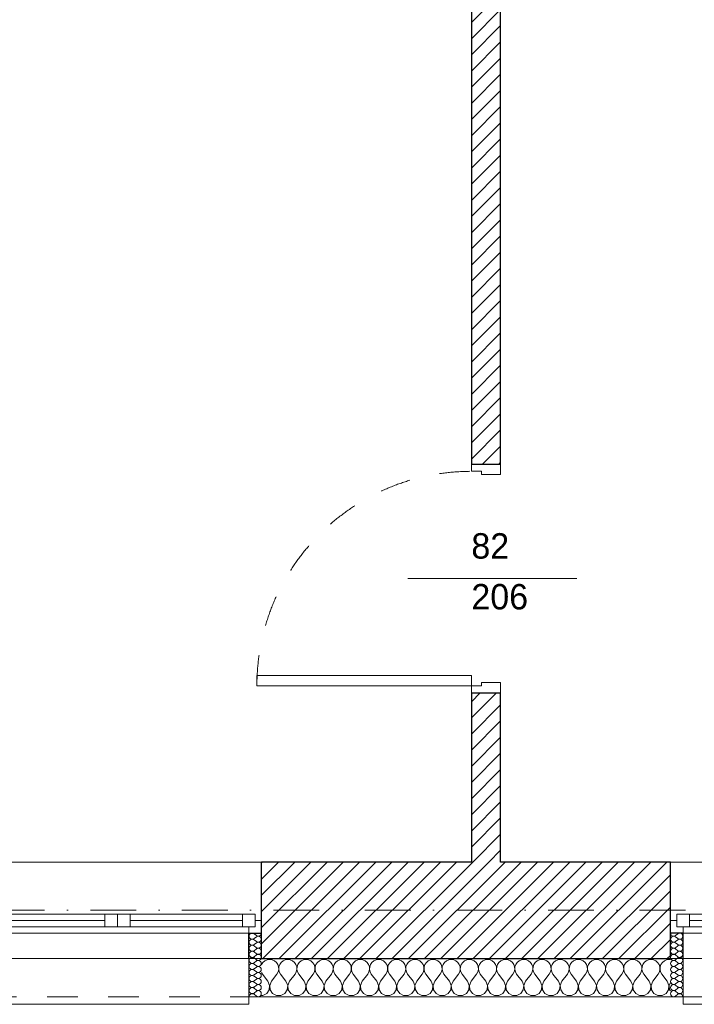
# Model space of a CAD drawing. Header units: millimetres. Extents: x 172139 to 266886, y 89525 to 138225.
# Tile 32 of 72: x 198517 to 201171, y 106825 to 110700. Entities that reach past the tile are written whole.
import ezdxf
from ezdxf.enums import TextEntityAlignment as Align

# ---------------------------------------------------------------- set-up
doc = ezdxf.new("R2010")
doc.units = ezdxf.units.MM
doc.header["$MEASUREMENT"] = 0
doc.linetypes.add('Kropki i Kreski', pattern=[360, 180, -90, 0, -90])
doc.linetypes.add('Przerywana', pattern=[240, 120, -120])
for name, color, linetype in [('Drzwi ArchiCAD', 7, 'Continuous'), ('Konstrukcja - Siatki mod', 7, 'Continuous'), ('KR_INW', 7, 'Continuous'), ('NAPIS_SODON', 7, 'Continuous'), ('Okna ArchiCADa', 7, 'Continuous'), ('Znaczniki drzwi ArchiCADa', 7, 'Continuous')]:
    doc.layers.add(name, color=color, linetype=linetype)
for name, color, linetype, lineweight in [('Drzwi ArchiCAD_Nr_pióra__1', 7, 'Continuous', 13), ('Drzwi ArchiCAD_Nr_pióra__27', 7, 'Continuous', 25), ('KR_INW_Nr_pióra__101', 252, 'Continuous', 5), ('KR_INW_Nr_pióra__27', 7, 'Continuous', 25), ('KR_INW_Nr_pióra__47', 7, 'Continuous', 15), ('NAPIS_SODON_Nr_pióra__1', 7, 'Continuous', 13), ('Okna ArchiCADa_Nr_pióra__1', 7, 'Continuous', 13), ('Okna ArchiCADa_Nr_pióra__27', 7, 'Continuous', 25), ('Znaczniki drzwi ArchiCADa_Nr_pióra__7', 7, 'Continuous', 13)]:
    doc.layers.add(name, color=color, linetype=linetype, lineweight=lineweight)
for name, color, linetype, lineweight, true_color in [('Konstrukcja - Siatki mod_Nr_pióra__48', 7, 'Continuous', 15, 0xa80f02), ('KR_INW_Nr_pióra__102', 7, 'Continuous', 5, 0xcccccc), ('Znaczniki drzwi ArchiCADa_Nr_pióra__20', 7, 'Continuous', 13, 0xb00000)]:
    doc.layers.add(name, color=color, linetype=linetype, lineweight=lineweight, true_color=true_color)
doc.styles.add('GENERATED_STYLE_1', font='txt')
pattern_1 = [(45, (0, 0), (-31.819804, 31.819804), [])]

# ---------------------------------------------------------------- blocks, each defined once
blk = doc.blocks.new('Strop_1', base_point=(179225, 121523.3))
at = {"layer": 'NAPIS_SODON_Nr_pióra__1', "linetype": 'Continuous', "flags": 128}
blk.add_lwpolyline([(179225, 121523.3), (179225.9, 107003.8), (250898.3, 107008.3), (250897.4, 121527.8)], close=True, dxfattribs=at)
blk = doc.blocks.new('*X148')
at = {"layer": 'KR_INW_Nr_pióra__102', "linetype": 'Continuous'}
for p, q in [((199481.2, 106996.2), (199473.6, 106989.9)), ((199490.2, 107000.2), (199481.2, 106996.2)), ((199500, 107001.6), (199490.2, 107000.2)), ((199509.8, 107000.2), (199500, 107001.6)), ((199518.8, 106996.2), (199509.8, 107000.2)), ((199526.4, 106989.9), (199518.8, 106996.2)), ((199552.7, 106996.2), (199545.1, 106989.9)), ((199561.7, 107000.2), (199552.7, 106996.2)), ((199571.4, 107001.6), (199561.7, 107000.2)), ((199581.2, 107000.2), (199571.4, 107001.6)), ((199590.2, 106996.2), (199581.2, 107000.2)), ((199597.8, 106989.9), (199590.2, 106996.2)), ((199624.1, 106996.2), (199616.5, 106989.9)), ((199633.1, 107000.2), (199624.1, 106996.2)), ((199642.9, 107001.6), (199633.1, 107000.2)), ((199652.6, 107000.2), (199642.9, 107001.6)), ((199661.6, 106996.2), (199652.6, 107000.2)), ((199669.2, 106989.9), (199661.6, 106996.2)), ((199695.5, 106996.2), (199687.9, 106989.9)), ((199704.5, 107000.2), (199695.5, 106996.2)), ((199714.3, 107001.6), (199704.5, 107000.2)), ((199724, 107000.2), (199714.3, 107001.6)), ((199733.1, 106996.2), (199724, 107000.2)), ((199740.6, 106989.9), (199733.1, 106996.2)), ((199766.9, 106996.2), (199759.4, 106989.9)), ((199776, 107000.2), (199766.9, 106996.2)), ((199785.7, 107001.6), (199776, 107000.2)), ((199795.5, 107000.2), (199785.7, 107001.6)), ((199804.5, 106996.2), (199795.5, 107000.2)), ((199812.1, 106989.9), (199804.5, 106996.2)), ((199838.4, 106996.2), (199830.8, 106989.9)), ((199847.4, 107000.2), (199838.4, 106996.2)), ((199857.1, 107001.6), (199847.4, 107000.2)), ((199866.9, 107000.2), (199857.1, 107001.6)), ((199875.9, 106996.2), (199866.9, 107000.2)), ((199883.5, 106989.9), (199875.9, 106996.2)), ((199909.8, 106996.2), (199902.2, 106989.9)), ((199918.8, 107000.2), (199909.8, 106996.2)), ((199928.6, 107001.6), (199918.8, 107000.2)), ((199938.3, 107000.2), (199928.6, 107001.6)), ((199947.3, 106996.2), (199938.3, 107000.2)), ((199954.9, 106989.9), (199947.3, 106996.2)), ((199981.2, 106996.2), (199973.6, 106989.9)), ((199990.2, 107000.2), (199981.2, 106996.2)), ((200000, 107001.6), (199990.2, 107000.2)), ((200009.8, 107000.2), (200000, 107001.6)), ((200018.8, 106996.2), (200009.8, 107000.2)), ((200026.4, 106989.9), (200018.8, 106996.2)), ((200052.7, 106996.2), (200045.1, 106989.9)), ((200061.7, 107000.2), (200052.7, 106996.2)), ((200071.4, 107001.6), (200061.7, 107000.2)), ((200081.2, 107000.2), (200071.4, 107001.6)), ((200090.2, 106996.2), (200081.2, 107000.2)), ((200097.8, 106989.9), (200090.2, 106996.2)), ((200124.1, 106996.2), (200116.5, 106989.9)), ((200133.1, 107000.2), (200124.1, 106996.2)), ((200142.9, 107001.6), (200133.1, 107000.2)), ((200152.6, 107000.2), (200142.9, 107001.6)), ((200161.6, 106996.2), (200152.6, 107000.2)), ((200169.2, 106989.9), (200161.6, 106996.2)), ((200195.5, 106996.2), (200187.9, 106989.9)), ((200204.5, 107000.2), (200195.5, 106996.2)), ((200214.3, 107001.6), (200204.5, 107000.2)), ((200224, 107000.2), (200214.3, 107001.6)), ((200233.1, 106996.2), (200224, 107000.2)), ((200240.6, 106989.9), (200233.1, 106996.2)), ((200266.9, 106996.2), (200259.4, 106989.9)), ((200276, 107000.2), (200266.9, 106996.2)), ((200285.7, 107001.6), (200276, 107000.2)), ((200295.5, 107000.2), (200285.7, 107001.6)), ((200304.5, 106996.2), (200295.5, 107000.2)), ((200312.1, 106989.9), (200304.5, 106996.2)), ((200338.4, 106996.2), (200330.8, 106989.9)), ((200347.4, 107000.2), (200338.4, 106996.2)), ((200357.1, 107001.6), (200347.4, 107000.2)), ((200366.9, 107000.2), (200357.1, 107001.6)), ((200375.9, 106996.2), (200366.9, 107000.2)), ((200383.5, 106989.9), (200375.9, 106996.2)), ((200409.8, 106996.2), (200402.2, 106989.9)), ((200418.8, 107000.2), (200409.8, 106996.2)), ((200428.6, 107001.6), (200418.8, 107000.2)), ((200438.3, 107000.2), (200428.6, 107001.6)), ((200447.3, 106996.2), (200438.3, 107000.2)), ((200454.9, 106989.9), (200447.3, 106996.2)), ((200481.2, 106996.2), (200473.6, 106989.9)), ((200490.2, 107000.2), (200481.2, 106996.2)), ((200500, 107001.6), (200490.2, 107000.2)), ((200509.8, 107000.2), (200500, 107001.6)), ((200518.8, 106996.2), (200509.8, 107000.2)), ((200526.4, 106989.9), (200518.8, 106996.2)), ((200552.7, 106996.2), (200545.1, 106989.9)), ((200561.7, 107000.2), (200552.7, 106996.2)), ((200571.4, 107001.6), (200561.7, 107000.2)), ((200581.2, 107000.2), (200571.4, 107001.6)), ((200590.2, 106996.2), (200581.2, 107000.2)), ((200597.8, 106989.9), (200590.2, 106996.2)), ((200624.1, 106996.2), (200616.5, 106989.9)), ((200633.1, 107000.2), (200624.1, 106996.2)), ((200642.9, 107001.6), (200633.1, 107000.2)), ((200652.6, 107000.2), (200642.9, 107001.6)), ((200661.6, 106996.2), (200652.6, 107000.2)), ((200669.2, 106989.9), (200661.6, 106996.2)), ((200695.5, 106996.2), (200687.9, 106989.9)), ((200704.5, 107000.2), (200695.5, 106996.2)), ((200714.3, 107001.6), (200704.5, 107000.2)), ((200724, 107000.2), (200714.3, 107001.6)), ((200733.1, 106996.2), (200724, 107000.2)), ((200740.6, 106989.9), (200733.1, 106996.2)), ((200766.9, 106996.2), (200759.4, 106989.9)), ((200776, 107000.2), (200766.9, 106996.2)), ((200785.7, 107001.6), (200776, 107000.2)), ((200795.5, 107000.2), (200785.7, 107001.6)), ((200804.5, 106996.2), (200795.5, 107000.2)), ((200812.1, 106989.9), (200804.5, 106996.2)), ((200838.4, 106996.2), (200830.8, 106989.9)), ((200847.4, 107000.2), (200838.4, 106996.2)), ((200857.1, 107001.6), (200847.4, 107000.2)), ((200866.9, 107000.2), (200857.1, 107001.6)), ((200875.9, 106996.2), (200866.9, 107000.2)), ((200883.5, 106989.9), (200875.9, 106996.2)), ((200909.8, 106996.2), (200902.2, 106989.9)), ((200918.8, 107000.2), (200909.8, 106996.2)), ((200928.6, 107001.6), (200918.8, 107000.2)), ((200938.3, 107000.2), (200928.6, 107001.6)), ((200947.3, 106996.2), (200938.3, 107000.2)), ((200954.9, 106989.9), (200947.3, 106996.2)), ((200981.2, 106996.2), (200973.6, 106989.9)), ((200990.2, 107000.2), (200981.2, 106996.2)), ((201000, 107001.6), (200990.2, 107000.2)), ((201009.8, 107000.2), (201000, 107001.6)), ((201018.8, 106996.2), (201009.8, 107000.2)), ((201026.4, 106989.9), (201018.8, 106996.2)), ((201052.7, 106996.2), (201045.1, 106989.9)), ((201061.7, 107000.2), (201052.7, 106996.2)), ((201071.4, 107001.6), (201061.7, 107000.2)), ((201076.3, 107000.9), (201071.4, 107001.6)), ((199473.6, 106989.9), (199468.3, 106982.2)), ((199531.9, 106981.8), (199526.4, 106989.9)), ((199535.1, 106972.5), (199531.9, 106981.8)), ((199533.3, 106953.1), (199535.6, 106962.6)), ((199535.6, 106962.6), (199535.1, 106972.5)), ((199536.3, 106972.5), (199535.9, 106962.6)), ((199535.9, 106962.6), (199538.1, 106953.1)), ((199539.5, 106981.8), (199536.3, 106972.5)), ((199545.1, 106989.9), (199539.5, 106981.8)), ((199603.4, 106981.8), (199597.8, 106989.9)), ((199606.5, 106972.5), (199603.4, 106981.8)), ((199604.8, 106953.1), (199607, 106962.6)), ((199607, 106962.6), (199606.5, 106972.5)), ((199607.8, 106972.5), (199607.3, 106962.6)), ((199607.3, 106962.6), (199609.5, 106953.1)), ((199610.9, 106981.8), (199607.8, 106972.5)), ((199616.5, 106989.9), (199610.9, 106981.8)), ((199674.8, 106981.8), (199669.2, 106989.9)), ((199677.9, 106972.5), (199674.8, 106981.8)), ((199676.2, 106953.1), (199678.4, 106962.6)), ((199678.4, 106962.6), (199677.9, 106972.5)), ((199679.2, 106972.5), (199678.7, 106962.6)), ((199678.7, 106962.6), (199680.9, 106953.1)), ((199682.3, 106981.8), (199679.2, 106972.5)), ((199687.9, 106989.9), (199682.3, 106981.8)), ((199746.2, 106981.8), (199740.6, 106989.9)), ((199749.4, 106972.5), (199746.2, 106981.8)), ((199747.6, 106953.1), (199749.9, 106962.6)), ((199749.9, 106962.6), (199749.4, 106972.5)), ((199750.6, 106972.5), (199750.1, 106962.6)), ((199750.1, 106962.6), (199752.4, 106953.1)), ((199753.8, 106981.8), (199750.6, 106972.5)), ((199759.4, 106989.9), (199753.8, 106981.8)), ((199817.7, 106981.8), (199812.1, 106989.9)), ((199820.8, 106972.5), (199817.7, 106981.8)), ((199819.1, 106953.1), (199821.3, 106962.6)), ((199821.3, 106962.6), (199820.8, 106972.5)), ((199822.1, 106972.5), (199821.6, 106962.6)), ((199821.6, 106962.6), (199823.8, 106953.1)), ((199825.2, 106981.8), (199822.1, 106972.5)), ((199830.8, 106989.9), (199825.2, 106981.8)), ((199889.1, 106981.8), (199883.5, 106989.9)), ((199892.2, 106972.5), (199889.1, 106981.8)), ((199890.5, 106953.1), (199892.7, 106962.6)), ((199892.7, 106962.6), (199892.2, 106972.5)), ((199893.5, 106972.5), (199893, 106962.6)), ((199893, 106962.6), (199895.2, 106953.1)), ((199896.6, 106981.8), (199893.5, 106972.5)), ((199902.2, 106989.9), (199896.6, 106981.8)), ((199960.5, 106981.8), (199954.9, 106989.9)), ((199963.7, 106972.5), (199960.5, 106981.8)), ((199961.9, 106953.1), (199964.1, 106962.6)), ((199964.1, 106962.6), (199963.7, 106972.5)), ((199964.9, 106972.5), (199964.4, 106962.6)), ((199964.4, 106962.6), (199966.7, 106953.1)), ((199968.1, 106981.8), (199964.9, 106972.5)), ((199973.6, 106989.9), (199968.1, 106981.8)), ((200031.9, 106981.8), (200026.4, 106989.9)), ((200035.1, 106972.5), (200031.9, 106981.8)), ((200033.3, 106953.1), (200035.6, 106962.6)), ((200035.6, 106962.6), (200035.1, 106972.5)), ((200036.3, 106972.5), (200035.9, 106962.6)), ((200035.9, 106962.6), (200038.1, 106953.1)), ((200039.5, 106981.8), (200036.3, 106972.5)), ((200045.1, 106989.9), (200039.5, 106981.8)), ((200103.4, 106981.8), (200097.8, 106989.9)), ((200106.5, 106972.5), (200103.4, 106981.8)), ((200104.8, 106953.1), (200107, 106962.6)), ((200107, 106962.6), (200106.5, 106972.5)), ((200107.8, 106972.5), (200107.3, 106962.6)), ((200107.3, 106962.6), (200109.5, 106953.1)), ((200110.9, 106981.8), (200107.8, 106972.5)), ((200116.5, 106989.9), (200110.9, 106981.8)), ((200174.8, 106981.8), (200169.2, 106989.9)), ((200177.9, 106972.5), (200174.8, 106981.8)), ((200176.2, 106953.1), (200178.4, 106962.6)), ((200178.4, 106962.6), (200177.9, 106972.5)), ((200179.2, 106972.5), (200178.7, 106962.6)), ((200178.7, 106962.6), (200180.9, 106953.1)), ((200182.3, 106981.8), (200179.2, 106972.5)), ((200187.9, 106989.9), (200182.3, 106981.8)), ((200246.2, 106981.8), (200240.6, 106989.9)), ((200249.4, 106972.5), (200246.2, 106981.8)), ((200247.6, 106953.1), (200249.9, 106962.6)), ((200249.9, 106962.6), (200249.4, 106972.5)), ((200250.6, 106972.5), (200250.1, 106962.6)), ((200250.1, 106962.6), (200252.4, 106953.1)), ((200253.8, 106981.8), (200250.6, 106972.5)), ((200259.4, 106989.9), (200253.8, 106981.8)), ((200317.7, 106981.8), (200312.1, 106989.9)), ((200320.8, 106972.5), (200317.7, 106981.8)), ((200319.1, 106953.1), (200321.3, 106962.6)), ((200321.3, 106962.6), (200320.8, 106972.5)), ((200322.1, 106972.5), (200321.6, 106962.6)), ((200321.6, 106962.6), (200323.8, 106953.1)), ((200325.2, 106981.8), (200322.1, 106972.5)), ((200330.8, 106989.9), (200325.2, 106981.8)), ((200389.1, 106981.8), (200383.5, 106989.9)), ((200392.2, 106972.5), (200389.1, 106981.8)), ((200390.5, 106953.1), (200392.7, 106962.6)), ((200392.7, 106962.6), (200392.2, 106972.5)), ((200393.5, 106972.5), (200393, 106962.6)), ((200393, 106962.6), (200395.2, 106953.1)), ((200396.6, 106981.8), (200393.5, 106972.5)), ((200402.2, 106989.9), (200396.6, 106981.8)), ((200460.5, 106981.8), (200454.9, 106989.9)), ((200463.7, 106972.5), (200460.5, 106981.8)), ((200461.9, 106953.1), (200464.1, 106962.6)), ((200464.1, 106962.6), (200463.7, 106972.5)), ((200464.9, 106972.5), (200464.4, 106962.6)), ((200464.4, 106962.6), (200466.7, 106953.1)), ((200468.1, 106981.8), (200464.9, 106972.5)), ((200473.6, 106989.9), (200468.1, 106981.8)), ((200531.9, 106981.8), (200526.4, 106989.9)), ((200535.1, 106972.5), (200531.9, 106981.8)), ((200533.3, 106953.1), (200535.6, 106962.6)), ((200535.6, 106962.6), (200535.1, 106972.5)), ((200536.3, 106972.5), (200535.9, 106962.6)), ((200535.9, 106962.6), (200538.1, 106953.1)), ((200539.5, 106981.8), (200536.3, 106972.5)), ((200545.1, 106989.9), (200539.5, 106981.8)), ((200603.4, 106981.8), (200597.8, 106989.9)), ((200606.5, 106972.5), (200603.4, 106981.8)), ((200604.8, 106953.1), (200607, 106962.6)), ((200607, 106962.6), (200606.5, 106972.5)), ((200607.8, 106972.5), (200607.3, 106962.6)), ((200607.3, 106962.6), (200609.5, 106953.1)), ((200610.9, 106981.8), (200607.8, 106972.5)), ((200616.5, 106989.9), (200610.9, 106981.8)), ((200674.8, 106981.8), (200669.2, 106989.9)), ((200677.9, 106972.5), (200674.8, 106981.8)), ((200676.2, 106953.1), (200678.4, 106962.6)), ((200678.4, 106962.6), (200677.9, 106972.5)), ((200679.2, 106972.5), (200678.7, 106962.6)), ((200678.7, 106962.6), (200680.9, 106953.1)), ((200682.3, 106981.8), (200679.2, 106972.5)), ((200687.9, 106989.9), (200682.3, 106981.8)), ((200746.2, 106981.8), (200740.6, 106989.9)), ((200749.4, 106972.5), (200746.2, 106981.8)), ((200747.6, 106953.1), (200749.9, 106962.6)), ((200749.9, 106962.6), (200749.4, 106972.5)), ((200750.6, 106972.5), (200750.1, 106962.6)), ((200750.1, 106962.6), (200752.4, 106953.1)), ((200753.8, 106981.8), (200750.6, 106972.5)), ((200759.4, 106989.9), (200753.8, 106981.8)), ((200817.7, 106981.8), (200812.1, 106989.9)), ((200820.8, 106972.5), (200817.7, 106981.8)), ((200819.1, 106953.1), (200821.3, 106962.6)), ((200821.3, 106962.6), (200820.8, 106972.5)), ((200822.1, 106972.5), (200821.6, 106962.6)), ((200821.6, 106962.6), (200823.8, 106953.1)), ((200825.2, 106981.8), (200822.1, 106972.5)), ((200830.8, 106989.9), (200825.2, 106981.8)), ((200889.1, 106981.8), (200883.5, 106989.9)), ((200892.2, 106972.5), (200889.1, 106981.8)), ((200890.5, 106953.1), (200892.7, 106962.6)), ((200892.7, 106962.6), (200892.2, 106972.5)), ((200893.5, 106972.5), (200893, 106962.6)), ((200893, 106962.6), (200895.2, 106953.1)), ((200896.6, 106981.8), (200893.5, 106972.5)), ((200902.2, 106989.9), (200896.6, 106981.8)), ((200960.5, 106981.8), (200954.9, 106989.9)), ((200963.7, 106972.5), (200960.5, 106981.8)), ((200961.9, 106953.1), (200964.1, 106962.6)), ((200964.1, 106962.6), (200963.7, 106972.5)), ((200964.9, 106972.5), (200964.4, 106962.6)), ((200964.4, 106962.6), (200966.7, 106953.1)), ((200968.1, 106981.8), (200964.9, 106972.5)), ((200973.6, 106989.9), (200968.1, 106981.8)), ((201031.9, 106981.8), (201026.4, 106989.9)), ((201035.1, 106972.5), (201031.9, 106981.8)), ((201033.3, 106953.1), (201035.6, 106962.6)), ((201035.6, 106962.6), (201035.1, 106972.5)), ((201036.3, 106972.5), (201035.9, 106962.6)), ((201035.9, 106962.6), (201038.1, 106953.1)), ((201039.5, 106981.8), (201036.3, 106972.5)), ((201045.1, 106989.9), (201039.5, 106981.8)), ((199468.3, 106950), (199471.4, 106944.4)), ((199492.9, 106915.9), (199471.4, 106944.4)), ((199499.6, 106899.8), (199492.9, 106915.9)), ((199507.1, 106915.9), (199500.4, 106899.8)), ((199507.1, 106915.9), (199528.6, 106944.4)), ((199528.6, 106944.4), (199533.3, 106953.1)), ((199538.1, 106953.1), (199542.9, 106944.4)), ((199564.3, 106915.9), (199542.9, 106944.4)), ((199571, 106899.8), (199564.3, 106915.9)), ((199578.6, 106915.9), (199571.8, 106899.8)), ((199578.6, 106915.9), (199600, 106944.4)), ((199600, 106944.4), (199604.8, 106953.1)), ((199609.5, 106953.1), (199614.3, 106944.4)), ((199635.7, 106915.9), (199614.3, 106944.4)), ((199642.4, 106899.8), (199635.7, 106915.9)), ((199650, 106915.9), (199643.3, 106899.8)), ((199650, 106915.9), (199671.4, 106944.4)), ((199671.4, 106944.4), (199676.2, 106953.1)), ((199680.9, 106953.1), (199685.7, 106944.4)), ((199707.1, 106915.9), (199685.7, 106944.4)), ((199713.9, 106899.8), (199707.1, 106915.9)), ((199721.4, 106915.9), (199714.7, 106899.8)), ((199721.4, 106915.9), (199742.9, 106944.4)), ((199742.9, 106944.4), (199747.6, 106953.1)), ((199752.4, 106953.1), (199757.1, 106944.4)), ((199778.6, 106915.9), (199757.1, 106944.4)), ((199785.3, 106899.8), (199778.6, 106915.9)), ((199792.9, 106915.9), (199786.1, 106899.8)), ((199792.9, 106915.9), (199814.3, 106944.4)), ((199814.3, 106944.4), (199819.1, 106953.1)), ((199823.8, 106953.1), (199828.6, 106944.4)), ((199850, 106915.9), (199828.6, 106944.4)), ((199856.7, 106899.8), (199850, 106915.9)), ((199864.3, 106915.9), (199857.6, 106899.8)), ((199864.3, 106915.9), (199885.7, 106944.4)), ((199885.7, 106944.4), (199890.5, 106953.1)), ((199895.2, 106953.1), (199900, 106944.4)), ((199921.4, 106915.9), (199900, 106944.4)), ((199928.2, 106899.8), (199921.4, 106915.9)), ((199935.7, 106915.9), (199929, 106899.8)), ((199935.7, 106915.9), (199957.1, 106944.4)), ((199957.1, 106944.4), (199961.9, 106953.1)), ((199966.7, 106953.1), (199971.4, 106944.4)), ((199992.9, 106915.9), (199971.4, 106944.4)), ((199999.6, 106899.8), (199992.9, 106915.9)), ((200007.1, 106915.9), (200000.4, 106899.8)), ((200007.1, 106915.9), (200028.6, 106944.4)), ((200028.6, 106944.4), (200033.3, 106953.1)), ((200038.1, 106953.1), (200042.9, 106944.4)), ((200064.3, 106915.9), (200042.9, 106944.4)), ((200071, 106899.8), (200064.3, 106915.9)), ((200078.6, 106915.9), (200071.8, 106899.8)), ((200078.6, 106915.9), (200100, 106944.4)), ((200100, 106944.4), (200104.8, 106953.1)), ((200109.5, 106953.1), (200114.3, 106944.4)), ((200135.7, 106915.9), (200114.3, 106944.4)), ((200142.4, 106899.8), (200135.7, 106915.9)), ((200150, 106915.9), (200143.3, 106899.8)), ((200150, 106915.9), (200171.4, 106944.4)), ((200171.4, 106944.4), (200176.2, 106953.1)), ((200180.9, 106953.1), (200185.7, 106944.4)), ((200207.1, 106915.9), (200185.7, 106944.4)), ((200213.9, 106899.8), (200207.1, 106915.9)), ((200221.4, 106915.9), (200214.7, 106899.8)), ((200221.4, 106915.9), (200242.9, 106944.4)), ((200242.9, 106944.4), (200247.6, 106953.1)), ((200252.4, 106953.1), (200257.1, 106944.4)), ((200278.6, 106915.9), (200257.1, 106944.4)), ((200285.3, 106899.8), (200278.6, 106915.9)), ((200292.9, 106915.9), (200286.1, 106899.8)), ((200292.9, 106915.9), (200314.3, 106944.4)), ((200314.3, 106944.4), (200319.1, 106953.1)), ((200323.8, 106953.1), (200328.6, 106944.4)), ((200350, 106915.9), (200328.6, 106944.4)), ((200356.7, 106899.8), (200350, 106915.9)), ((200364.3, 106915.9), (200357.6, 106899.8)), ((200364.3, 106915.9), (200385.7, 106944.4)), ((200385.7, 106944.4), (200390.5, 106953.1)), ((200395.2, 106953.1), (200400, 106944.4)), ((200421.4, 106915.9), (200400, 106944.4)), ((200428.2, 106899.8), (200421.4, 106915.9)), ((200435.7, 106915.9), (200429, 106899.8)), ((200435.7, 106915.9), (200457.1, 106944.4)), ((200457.1, 106944.4), (200461.9, 106953.1)), ((200466.7, 106953.1), (200471.4, 106944.4)), ((200492.9, 106915.9), (200471.4, 106944.4)), ((200499.6, 106899.8), (200492.9, 106915.9)), ((200507.1, 106915.9), (200500.4, 106899.8)), ((200507.1, 106915.9), (200528.6, 106944.4)), ((200528.6, 106944.4), (200533.3, 106953.1)), ((200538.1, 106953.1), (200542.9, 106944.4)), ((200564.3, 106915.9), (200542.9, 106944.4)), ((200571, 106899.8), (200564.3, 106915.9)), ((200578.6, 106915.9), (200571.8, 106899.8)), ((200578.6, 106915.9), (200600, 106944.4)), ((200600, 106944.4), (200604.8, 106953.1)), ((200609.5, 106953.1), (200614.3, 106944.4)), ((200635.7, 106915.9), (200614.3, 106944.4)), ((200642.4, 106899.8), (200635.7, 106915.9)), ((200650, 106915.9), (200643.3, 106899.8)), ((200650, 106915.9), (200671.4, 106944.4)), ((200671.4, 106944.4), (200676.2, 106953.1)), ((200680.9, 106953.1), (200685.7, 106944.4)), ((200707.1, 106915.9), (200685.7, 106944.4)), ((200713.9, 106899.8), (200707.1, 106915.9)), ((200721.4, 106915.9), (200714.7, 106899.8)), ((200721.4, 106915.9), (200742.9, 106944.4)), ((200742.9, 106944.4), (200747.6, 106953.1)), ((200752.4, 106953.1), (200757.1, 106944.4)), ((200778.6, 106915.9), (200757.1, 106944.4)), ((200785.3, 106899.8), (200778.6, 106915.9)), ((200792.9, 106915.9), (200786.1, 106899.8)), ((200792.9, 106915.9), (200814.3, 106944.4)), ((200814.3, 106944.4), (200819.1, 106953.1)), ((200823.8, 106953.1), (200828.6, 106944.4)), ((200850, 106915.9), (200828.6, 106944.4)), ((200856.7, 106899.8), (200850, 106915.9)), ((200864.3, 106915.9), (200857.6, 106899.8)), ((200864.3, 106915.9), (200885.7, 106944.4)), ((200885.7, 106944.4), (200890.5, 106953.1)), ((200895.2, 106953.1), (200900, 106944.4)), ((200921.4, 106915.9), (200900, 106944.4)), ((200928.2, 106899.8), (200921.4, 106915.9)), ((200935.7, 106915.9), (200929, 106899.8)), ((200935.7, 106915.9), (200957.1, 106944.4)), ((200957.1, 106944.4), (200961.9, 106953.1)), ((200966.7, 106953.1), (200971.4, 106944.4)), ((200992.9, 106915.9), (200971.4, 106944.4)), ((200999.6, 106899.8), (200992.9, 106915.9)), ((201007.1, 106915.9), (201000.4, 106899.8)), ((201007.1, 106915.9), (201028.6, 106944.4)), ((201028.6, 106944.4), (201033.3, 106953.1)), ((201038.1, 106953.1), (201042.9, 106944.4)), ((201064.3, 106915.9), (201042.9, 106944.4)), ((201071, 106899.8), (201064.3, 106915.9)), ((199488.3, 106868), (199497.9, 106882.5)), ((199497.9, 106882.5), (199499.6, 106899.8)), ((199500.4, 106899.8), (199502.1, 106882.5)), ((199502.1, 106882.5), (199511.7, 106868)), ((199559.7, 106868), (199569.4, 106882.5)), ((199569.4, 106882.5), (199571, 106899.8)), ((199571.8, 106899.8), (199573.5, 106882.5)), ((199573.5, 106882.5), (199583.1, 106868)), ((199631.2, 106868), (199640.8, 106882.5)), ((199640.8, 106882.5), (199642.4, 106899.8)), ((199643.3, 106899.8), (199644.9, 106882.5)), ((199644.9, 106882.5), (199654.5, 106868)), ((199702.6, 106868), (199712.2, 106882.5)), ((199712.2, 106882.5), (199713.9, 106899.8)), ((199714.7, 106899.8), (199716.3, 106882.5)), ((199716.3, 106882.5), (199726, 106868)), ((199774, 106868), (199783.7, 106882.5)), ((199783.7, 106882.5), (199785.3, 106899.8)), ((199786.1, 106899.8), (199787.8, 106882.5)), ((199787.8, 106882.5), (199797.4, 106868)), ((199845.5, 106868), (199855.1, 106882.5)), ((199855.1, 106882.5), (199856.7, 106899.8)), ((199857.6, 106899.8), (199859.2, 106882.5)), ((199859.2, 106882.5), (199868.8, 106868)), ((199916.9, 106868), (199926.5, 106882.5)), ((199926.5, 106882.5), (199928.2, 106899.8)), ((199929, 106899.8), (199930.6, 106882.5)), ((199930.6, 106882.5), (199940.3, 106868)), ((199988.3, 106868), (199997.9, 106882.5)), ((199997.9, 106882.5), (199999.6, 106899.8)), ((200000.4, 106899.8), (200002.1, 106882.5)), ((200002.1, 106882.5), (200011.7, 106868)), ((200059.7, 106868), (200069.4, 106882.5)), ((200069.4, 106882.5), (200071, 106899.8)), ((200071.8, 106899.8), (200073.5, 106882.5)), ((200073.5, 106882.5), (200083.1, 106868)), ((200131.2, 106868), (200140.8, 106882.5)), ((200140.8, 106882.5), (200142.4, 106899.8)), ((200143.3, 106899.8), (200144.9, 106882.5)), ((200144.9, 106882.5), (200154.5, 106868)), ((200202.6, 106868), (200212.2, 106882.5)), ((200212.2, 106882.5), (200213.9, 106899.8)), ((200214.7, 106899.8), (200216.3, 106882.5)), ((200216.3, 106882.5), (200226, 106868)), ((200274, 106868), (200283.7, 106882.5)), ((200283.7, 106882.5), (200285.3, 106899.8)), ((200286.1, 106899.8), (200287.8, 106882.5)), ((200287.8, 106882.5), (200297.4, 106868)), ((200345.5, 106868), (200355.1, 106882.5)), ((200355.1, 106882.5), (200356.7, 106899.8)), ((200357.6, 106899.8), (200359.2, 106882.5)), ((200359.2, 106882.5), (200368.8, 106868)), ((200416.9, 106868), (200426.5, 106882.5)), ((200426.5, 106882.5), (200428.2, 106899.8)), ((200429, 106899.8), (200430.6, 106882.5)), ((200430.6, 106882.5), (200440.3, 106868)), ((200488.3, 106868), (200497.9, 106882.5)), ((200497.9, 106882.5), (200499.6, 106899.8)), ((200500.4, 106899.8), (200502.1, 106882.5)), ((200502.1, 106882.5), (200511.7, 106868)), ((200559.7, 106868), (200569.4, 106882.5)), ((200569.4, 106882.5), (200571, 106899.8)), ((200571.8, 106899.8), (200573.5, 106882.5)), ((200573.5, 106882.5), (200583.1, 106868)), ((200631.2, 106868), (200640.8, 106882.5)), ((200640.8, 106882.5), (200642.4, 106899.8)), ((200643.3, 106899.8), (200644.9, 106882.5)), ((200644.9, 106882.5), (200654.5, 106868)), ((200702.6, 106868), (200712.2, 106882.5)), ((200712.2, 106882.5), (200713.9, 106899.8)), ((200714.7, 106899.8), (200716.3, 106882.5)), ((200716.3, 106882.5), (200726, 106868)), ((200774, 106868), (200783.7, 106882.5)), ((200783.7, 106882.5), (200785.3, 106899.8)), ((200786.1, 106899.8), (200787.8, 106882.5)), ((200787.8, 106882.5), (200797.4, 106868)), ((200845.5, 106868), (200855.1, 106882.5)), ((200855.1, 106882.5), (200856.7, 106899.8)), ((200857.6, 106899.8), (200859.2, 106882.5)), ((200859.2, 106882.5), (200868.8, 106868)), ((200916.9, 106868), (200926.5, 106882.5)), ((200926.5, 106882.5), (200928.2, 106899.8)), ((200929, 106899.8), (200930.6, 106882.5)), ((200930.6, 106882.5), (200940.3, 106868)), ((200988.3, 106868), (200997.9, 106882.5)), ((200997.9, 106882.5), (200999.6, 106899.8)), ((201000.4, 106899.8), (201002.1, 106882.5)), ((201002.1, 106882.5), (201011.7, 106868)), ((201059.7, 106868), (201069.4, 106882.5)), ((201069.4, 106882.5), (201071, 106899.8)), ((201076.3, 106910.5), (201071.8, 106899.8)), ((201071.8, 106899.8), (201073.5, 106882.5)), ((201073.5, 106882.5), (201076.3, 106878.2)), ((199468.3, 106859.8), (199473, 106859.8)), ((199473, 106859.8), (199488.3, 106868)), ((199511.7, 106868), (199527, 106859.8)), ((199527, 106859.8), (199544.4, 106859.8)), ((199544.4, 106859.8), (199559.7, 106868)), ((199583.1, 106868), (199598.4, 106859.8)), ((199598.4, 106859.8), (199615.8, 106859.8)), ((199615.8, 106859.8), (199631.2, 106868)), ((199654.5, 106868), (199669.9, 106859.8)), ((199669.9, 106859.8), (199687.3, 106859.8)), ((199687.3, 106859.8), (199702.6, 106868)), ((199726, 106868), (199741.3, 106859.8)), ((199741.3, 106859.8), (199758.7, 106859.8)), ((199758.7, 106859.8), (199774, 106868)), ((199797.4, 106868), (199812.7, 106859.8)), ((199812.7, 106859.8), (199830.1, 106859.8)), ((199830.1, 106859.8), (199845.5, 106868)), ((199868.8, 106868), (199884.2, 106859.8)), ((199884.2, 106859.8), (199901.6, 106859.8)), ((199901.6, 106859.8), (199916.9, 106868)), ((199940.3, 106868), (199955.6, 106859.8)), ((199955.6, 106859.8), (199973, 106859.8)), ((199973, 106859.8), (199988.3, 106868)), ((200011.7, 106868), (200027, 106859.8)), ((200027, 106859.8), (200044.4, 106859.8)), ((200044.4, 106859.8), (200059.7, 106868)), ((200083.1, 106868), (200098.4, 106859.8)), ((200098.4, 106859.8), (200115.8, 106859.8)), ((200115.8, 106859.8), (200131.2, 106868)), ((200154.5, 106868), (200169.9, 106859.8)), ((200169.9, 106859.8), (200187.3, 106859.8)), ((200187.3, 106859.8), (200202.6, 106868)), ((200226, 106868), (200241.3, 106859.8)), ((200241.3, 106859.8), (200258.7, 106859.8)), ((200258.7, 106859.8), (200274, 106868)), ((200297.4, 106868), (200312.7, 106859.8)), ((200312.7, 106859.8), (200330.1, 106859.8)), ((200330.1, 106859.8), (200345.5, 106868)), ((200368.8, 106868), (200384.2, 106859.8)), ((200384.2, 106859.8), (200401.6, 106859.8)), ((200401.6, 106859.8), (200416.9, 106868)), ((200440.3, 106868), (200455.6, 106859.8)), ((200455.6, 106859.8), (200473, 106859.8)), ((200473, 106859.8), (200488.3, 106868)), ((200511.7, 106868), (200527, 106859.8)), ((200527, 106859.8), (200544.4, 106859.8)), ((200544.4, 106859.8), (200559.7, 106868)), ((200583.1, 106868), (200598.4, 106859.8)), ((200598.4, 106859.8), (200615.8, 106859.8)), ((200615.8, 106859.8), (200631.2, 106868)), ((200654.5, 106868), (200669.9, 106859.8)), ((200669.9, 106859.8), (200687.3, 106859.8)), ((200687.3, 106859.8), (200702.6, 106868)), ((200726, 106868), (200741.3, 106859.8)), ((200741.3, 106859.8), (200758.7, 106859.8)), ((200758.7, 106859.8), (200774, 106868)), ((200797.4, 106868), (200812.7, 106859.8)), ((200812.7, 106859.8), (200830.1, 106859.8)), ((200830.1, 106859.8), (200845.5, 106868)), ((200868.8, 106868), (200884.2, 106859.8)), ((200884.2, 106859.8), (200901.6, 106859.8)), ((200901.6, 106859.8), (200916.9, 106868)), ((200940.3, 106868), (200955.6, 106859.8)), ((200955.6, 106859.8), (200973, 106859.8)), ((200973, 106859.8), (200988.3, 106868)), ((201011.7, 106868), (201027, 106859.8)), ((201027, 106859.8), (201044.4, 106859.8)), ((201044.4, 106859.8), (201059.7, 106868))]:
    blk.add_line(p, q, dxfattribs=at)
blk = doc.blocks.new('*X180')
at = {"layer": 'KR_INW_Nr_pióra__102', "linetype": 'Continuous'}
for p, q in [((199448.1, 107095.6), (199438.6, 107102.8)), ((199448.1, 107090.9), (199438.6, 107083.7)), ((199448.1, 107071.8), (199438.6, 107079)), ((199448.1, 107067), (199438.6, 107059.9)), ((199448.1, 107048), (199438.6, 107055.1)), ((199448.1, 107043.2), (199438.6, 107036.1)), ((199448.1, 107024.2), (199438.6, 107031.3)), ((199448.1, 107019.4), (199438.6, 107012.3)), ((199448.1, 107000.4), (199438.6, 107007.5)), ((199448.1, 106995.6), (199438.6, 106988.5)), ((199448.1, 106976.6), (199438.6, 106983.7)), ((199448.1, 106971.8), (199438.6, 106964.7)), ((199448.1, 106952.8), (199438.6, 106959.9)), ((199448.1, 106948), (199438.6, 106940.9)), ((199448.1, 106929), (199438.6, 106936.1)), ((199448.1, 106924.2), (199438.6, 106917)), ((199448.1, 106905.1), (199438.6, 106912.3)), ((199448.1, 106900.4), (199438.6, 106893.2)), ((199448.1, 106881.3), (199438.6, 106888.5)), ((199448.1, 106876.6), (199438.6, 106869.4)), ((199448.1, 106857.5), (199438.6, 106864.7))]:
    blk.add_line(p, q, dxfattribs=at)
for centre, start, end in [((199431.4, 107093.2), 53.1301, 180), ((199431.4, 107093.2), 180, 306.8699), ((199431.4, 107069.4), 53.1301, 180), ((199431.4, 107069.4), 180, 306.8699), ((199455.2, 107105.1), 233.1301, 0), ((199455.2, 107081.3), 233.1301, 126.8699), ((199455.2, 107057.5), 233.1301, 126.8699), ((199431.4, 107045.6), 53.1301, 180), ((199431.4, 107045.6), 180, 306.8699), ((199431.4, 107021.8), 53.1301, 180), ((199455.2, 107033.7), 233.1301, 126.8699), ((199431.4, 107021.8), 180, 306.8699), ((199431.4, 106998), 53.1301, 180), ((199431.4, 106998), 180, 306.8699), ((199455.2, 107009.9), 233.1301, 126.8699), ((199455.2, 106986.1), 233.1301, 126.8699), ((199431.4, 106974.2), 53.1301, 180), ((199431.4, 106974.2), 180, 306.8699), ((199431.4, 106950.4), 53.1301, 180), ((199455.2, 106962.3), 233.1301, 126.8699), ((199431.4, 106950.4), 180, 306.8699), ((199431.4, 106926.6), 53.1301, 180), ((199431.4, 106926.6), 180, 306.8699), ((199431.4, 106902.8), 53.1301, 180), ((199455.2, 106938.5), 233.1301, 126.8699), ((199455.2, 106914.7), 233.1301, 126.8699), ((199431.4, 106902.8), 180, 306.8699), ((199431.4, 106879), 53.1301, 180), ((199431.4, 106879), 180, 306.8699), ((199455.2, 106890.9), 233.1301, 126.8699), ((199455.2, 106867), 233.1301, 126.8699), ((199431.4, 106855.1), 53.1301, 180)]:
    blk.add_arc(centre, 11.9, start, end, dxfattribs=at)
blk = doc.blocks.new('*X181')
at = {"layer": 'KR_INW_Nr_pióra__102', "linetype": 'Continuous'}
for p, q in [((201096.5, 107095.6), (201106.1, 107102.8)), ((201096.5, 107090.9), (201106.1, 107083.7)), ((201096.5, 107071.8), (201106.1, 107079)), ((201096.5, 107067), (201106.1, 107059.9)), ((201096.5, 107048), (201106.1, 107055.1)), ((201096.5, 107043.2), (201106.1, 107036.1)), ((201096.5, 107024.2), (201106.1, 107031.3)), ((201096.5, 107019.4), (201106.1, 107012.3)), ((201096.5, 107000.4), (201106.1, 107007.5)), ((201096.5, 106995.6), (201106.1, 106988.5)), ((201096.5, 106976.6), (201106.1, 106983.7)), ((201096.5, 106971.8), (201106.1, 106964.7)), ((201096.5, 106952.8), (201106.1, 106959.9)), ((201096.5, 106948), (201106.1, 106940.9)), ((201096.5, 106929), (201106.1, 106936.1)), ((201096.5, 106924.2), (201106.1, 106917)), ((201096.5, 106905.1), (201106.1, 106912.3)), ((201096.5, 106900.4), (201106.1, 106893.2)), ((201096.5, 106881.3), (201106.1, 106888.5)), ((201096.5, 106876.6), (201106.1, 106869.4)), ((201096.5, 106857.5), (201106.1, 106864.7))]:
    blk.add_line(p, q, dxfattribs=at)
for centre, start, end in [((201089.4, 107105.1), 180, 306.8699), ((201089.4, 107081.3), 53.1301, 306.8699), ((201089.4, 107057.5), 53.1301, 306.8699), ((201113.2, 107093.2), 0, 126.8699), ((201113.2, 107093.2), 233.1301, 0), ((201113.2, 107069.4), 0, 126.8699), ((201113.2, 107069.4), 233.1301, 0), ((201089.4, 107033.7), 53.1301, 306.8699), ((201113.2, 107045.6), 0, 126.8699), ((201113.2, 107045.6), 233.1301, 0), ((201113.2, 107021.8), 0, 126.8699), ((201089.4, 107009.9), 53.1301, 306.8699), ((201089.4, 106986.1), 53.1301, 306.8699), ((201113.2, 107021.8), 233.1301, 0), ((201113.2, 106998), 0, 126.8699), ((201113.2, 106998), 233.1301, 0), ((201089.4, 106962.3), 53.1301, 306.8699), ((201113.2, 106974.2), 0, 126.8699), ((201113.2, 106974.2), 233.1301, 0), ((201113.2, 106950.4), 0, 126.8699), ((201089.4, 106938.5), 53.1301, 306.8699), ((201089.4, 106914.7), 53.1301, 306.8699), ((201113.2, 106950.4), 233.1301, 0), ((201113.2, 106926.6), 0, 126.8699), ((201113.2, 106926.6), 233.1301, 0), ((201113.2, 106902.8), 0, 126.8699), ((201089.4, 106890.9), 53.1301, 306.8699), ((201089.4, 106867), 53.1301, 306.8699), ((201113.2, 106902.8), 233.1301, 0), ((201113.2, 106879), 0, 126.8699), ((201113.2, 106879), 233.1301, 0), ((201113.2, 106855.1), 0, 126.8699)]:
    blk.add_arc(centre, 11.9, start, end, dxfattribs=at)
blk = doc.blocks.new('Okno dwuskrzydłowe 19_5')
at = {"layer": 'Okna ArchiCADa_Nr_pióra__1', "linetype": 'Continuous'}
for p, q in [((-566.8, 230), (566.8, 230)), ((-566.8, 0), (-541.8, 0)), ((-541.8, 25), (-491.8, 25)), ((-541.8, -25), (-541.8, 25)), ((-541.8, 0), (-541.8, -25)), ((-491.8, 25), (-50, 25)), ((-491.8, 25), (-491.8, -25)), ((-491.8, 25), (-50, 25)), ((-491.8, 0), (-50, 0)), ((-50, -25), (-50, 25)), ((-50, 25), (0, 25)), ((0, 25), (0, -25)), ((0, 25), (50, 25)), ((0, -25), (0, 25)), ((50, 25), (491.8, 25)), ((50, 25), (50, -25)), ((50, 25), (491.8, 25)), ((50, 0), (491.8, 0)), ((491.8, -25), (491.8, 25)), ((491.8, 25), (541.8, 25)), ((541.8, 25), (541.8, -25)), ((541.8, -25), (541.8, 0)), ((541.8, 0), (566.8, 0)), ((-541.8, -25), (-516.8, -25)), ((-491.8, -25), (-541.8, -25)), ((-516.8, -25), (-516.8, -50)), ((-50, -25), (-491.8, -25)), ((0, -25), (-50, -25)), ((50, -25), (0, -25)), ((491.8, -25), (50, -25)), ((541.8, -25), (491.8, -25)), ((516.8, -50), (516.8, -25)), ((516.8, -25), (541.8, -25)), ((-516.8, -50), (-566.8, -50)), ((0, -50), (-516.8, -50)), ((516.8, -50), (0, -50)), ((566.8, -50), (516.8, -50)), ((-516.8, -300), (-516.8, -330)), ((516.8, -330), (516.8, -300)), ((-516.8, -330), (516.8, -330))]:
    blk.add_line(p, q, dxfattribs=at)
at = {"layer": 'Okna ArchiCADa_Nr_pióra__1', "linetype": 'Przerywana'}
blk.add_line((-516.8, -300), (516.8, -300), dxfattribs=at)
at = {"layer": 'Okna ArchiCADa_Nr_pióra__27', "linetype": 'Continuous'}
for p, q in [((-566.8, -50), (-566.8, 0)), ((566.8, -50), (566.8, 0)), ((-516.8, -50), (-566.8, -50)), ((516.8, -50), (566.8, -50))]:
    blk.add_line(p, q, dxfattribs=at)
blk = doc.blocks.new('Ściana_3', base_point=(179075.1, 106855.1))
at = {"layer": 'KR_INW_Nr_pióra__101', "linetype": 'Continuous'}
h = blk.add_hatch(dxfattribs=at)
h.set_pattern_fill('Cegła_licówka', color=256, style=0, pattern_type=2)
h.set_pattern_definition(pattern_1)
h.paths.add_polyline_path([(199468.3, 107155.1), (199468.3, 107105.1), (199468.3, 107005.1), (201076.3, 107005.1), (201076.3, 107105.1), (201076.3, 107155.1), (201076.3, 107385.1), (199468.3, 107385.1)])
at = {"layer": 'KR_INW_Nr_pióra__27', "linetype": 'Continuous'}
for p, q in [((199468.3, 107155.1), (199468.3, 107385.1)), ((201076.3, 107155.1), (201076.3, 107385.1)), ((199468.3, 107105.1), (199468.3, 107155.1)), ((201076.3, 107105.1), (201076.3, 107155.1)), ((199418.3, 107005.1), (199418.3, 107105.1)), ((199418.3, 107105.1), (199468.3, 107105.1)), ((199468.3, 107005.1), (199468.3, 107105.1)), ((201076.3, 107005.1), (201076.3, 107105.1)), ((201126.3, 107105.1), (201076.3, 107105.1)), ((201126.3, 107005.1), (201126.3, 107105.1)), ((199468.3, 107005.1), (201076.3, 107005.1))]:
    blk.add_line(p, q, dxfattribs=at)
at = {"layer": 'KR_INW_Nr_pióra__27', "linetype": 'Continuous', "flags": 128}
for points in [[(200293.6, 107385.1), (199468.3, 107385.1)], [(201076.3, 107385.1), (200408.6, 107385.1)]]:
    blk.add_lwpolyline(points, dxfattribs=at)
at = {"layer": 'KR_INW_Nr_pióra__47', "linetype": 'Continuous'}
for p, q in [((199468.3, 107105.1), (199418.3, 107105.1)), ((199418.3, 107105.1), (199418.3, 106855.1)), ((201076.3, 107105.1), (201126.3, 107105.1)), ((201126.3, 107105.1), (201126.3, 106855.1)), ((199418.3, 106855.1), (199418.3, 107005.1)), ((201126.3, 106855.1), (201126.3, 107005.1)), ((199468.3, 106855.1), (199418.3, 106855.1)), ((201076.3, 106855.1), (201126.3, 106855.1))]:
    blk.add_line(p, q, dxfattribs=at)
at = {"layer": 'KR_INW_Nr_pióra__47', "linetype": 'Continuous', "flags": 128}
blk.add_lwpolyline([(199468.3, 106855.1), (201076.3, 106855.1)], dxfattribs=at)
at = {"layer": 'KR_INW'}
for name in ['*X180', '*X181', '*X148']:
    blk.add_blockref(name, (0, 0), dxfattribs=at)
at = {"layer": 'Okna ArchiCADa', "color": 21, "linetype": 'Continuous', "lineweight": 13, "true_color": 0xff9955, "zscale": 1000}
for p in [(198901.6, 107155.1), (201643.1, 107155.1)]:
    blk.add_blockref('Okno dwuskrzydłowe 19_5', p, dxfattribs=at)
blk = doc.blocks.new('Drzwi 19_29')
at = {"layer": 'Drzwi ArchiCAD_Nr_pióra__1', "linetype": 'Continuous'}
for p, q in [((381.9, 0), (381.9, 843.7)), ((381.9, 843.7), (421.9, 843.7)), ((421.9, 843.7), (421.9, 0)), ((-421.9, 0), (-449.9, 0)), ((-449.9, 0), (-449.9, -115)), ((-421.9, -40), (-421.9, 0)), ((421.9, 0), (381.9, 0)), ((449.9, 0), (421.9, 0)), ((421.9, 0), (421.9, -40)), ((449.9, -115), (449.9, 0)), ((-409.9, -40), (-421.9, -40)), ((-409.9, -115), (-409.9, -40)), ((421.9, -40), (409.9, -40)), ((409.9, -40), (409.9, -115)), ((-449.9, -115), (-409.9, -115)), ((409.9, -115), (449.9, -115))]:
    blk.add_line(p, q, dxfattribs=at)
at = {"layer": 'Drzwi ArchiCAD_Nr_pióra__1', "linetype": 'Przerywana'}
blk.add_arc((421.9, 0), 843.7, 90, 180, dxfattribs=at)
at = {"layer": 'Drzwi ArchiCAD_Nr_pióra__27', "linetype": 'Continuous'}
for p, q in [((-449.9, 0), (-449.9, -115)), ((449.9, 0), (449.9, -115))]:
    blk.add_line(p, q, dxfattribs=at)
blk = doc.blocks.new('Znacznik Wym 19_24')
at = {"layer": 'Znaczniki drzwi ArchiCADa_Nr_pióra__20', "linetype": 'Continuous'}
blk.add_line((0, -365), (0, 300), dxfattribs=at)
at = {"layer": 'Znaczniki drzwi ArchiCADa_Nr_pióra__7', "style": 'GENERATED_STYLE_1'}
for tag, p in [('AC_MarkerText_2', (-17.6, -84.3)), ('AC_MarkerText_3', (182.4, -84.3))]:
    blk.add_attdef(tag, text='', height=100, rotation=90, dxfattribs=at).set_placement(p, align=Align.BOTTOM_LEFT)
blk = doc.blocks.new('Ściana_90', base_point=(200293.6, 113397.6))
at = {"layer": 'KR_INW_Nr_pióra__101', "linetype": 'Continuous'}
h = blk.add_hatch(dxfattribs=at)
h.set_pattern_fill('Cegła_licówka', color=256, style=0, pattern_type=2)
h.set_pattern_definition(pattern_1)
h.paths.add_polyline_path([(200293.6, 112967.6), (200293.6, 108950.9), (200408.6, 108950.9), (200408.6, 112967.6)])
h = blk.add_hatch(dxfattribs=at)
h.set_pattern_fill('Cegła_licówka', color=256, style=0, pattern_type=2)
h.set_pattern_definition(pattern_1)
h.paths.add_polyline_path([(200293.6, 107385.1), (200408.6, 107385.1), (200408.6, 108051.2), (200293.6, 108051.2)])
at = {"layer": 'KR_INW_Nr_pióra__27', "linetype": 'Continuous'}
for p, q in [((200293.6, 108950.9), (200408.6, 108950.9)), ((200293.6, 108051.2), (200408.6, 108051.2))]:
    blk.add_line(p, q, dxfattribs=at)
at = {"layer": 'KR_INW_Nr_pióra__27', "linetype": 'Continuous', "flags": 128}
for points in [[(200293.6, 112967.6), (200293.6, 108950.9)], [(200408.6, 108950.9), (200408.6, 111632.9)], [(200293.6, 108051.2), (200293.6, 107385.1)], [(200408.6, 107385.1), (200408.6, 108051.2)]]:
    blk.add_lwpolyline(points, dxfattribs=at)
at = {"layer": 'Drzwi ArchiCAD', "linetype": 'Continuous', "xscale": -1, "zscale": 1000, "rotation": 90}
blk.add_blockref('Drzwi 19_29', (200293.6, 108501), dxfattribs=at)
at = {"layer": 'Znaczniki drzwi ArchiCADa', "color": 14, "lineweight": 13, "true_color": 0xb00000}
ref = blk.add_blockref('Znacznik Wym 19_24', (200408.6, 108501), dxfattribs=dict(at, rotation=270))
ref.add_attrib('AC_MarkerText_2', '82', dxfattribs={"layer": 'Znaczniki drzwi ArchiCADa_Nr_pióra__7', "color": 7, "height": 100, "rotation": 360, "style": 'GENERATED_STYLE_1'}).set_placement((200293.6, 108549.3), align=Align.BOTTOM_LEFT)
ref.add_attrib('AC_MarkerText_3', '206', dxfattribs={"layer": 'Znaczniki drzwi ArchiCADa_Nr_pióra__7', "color": 7, "height": 100, "rotation": 360, "style": 'GENERATED_STYLE_1'}).set_placement((200293.6, 108349.3), align=Align.BOTTOM_LEFT)
blk = doc.blocks.new('Standardowy znacznik siatki_10')
at = {"layer": 'Konstrukcja - Siatki mod_Nr_pióra__48', "linetype": 'Kropki i Kreski'}
blk.add_line((1000, 0), (72912, 0), dxfattribs=at)

msp = doc.modelspace()

# ---------------------------------------------------------------- block references
at = {"layer": 'Konstrukcja - Siatki mod', "color": 8, "linetype": 'Continuous', "lineweight": 13, "zscale": 1000}
msp.add_blockref('Standardowy znacznik siatki_10', (177989.3, 107195.1), dxfattribs=at)
at = {"layer": 'KR_INW'}
for name, p in [('Ściana_90', (200293.6, 113397.6)), ('Ściana_3', (179075.1, 106855.1))]:
    msp.add_blockref(name, p, dxfattribs=at)
at = {"layer": 'NAPIS_SODON', "linetype": 'Continuous'}
msp.add_blockref('Strop_1', (179225, 121523.3), dxfattribs=at)

doc.saveas('drawing.dxf')
